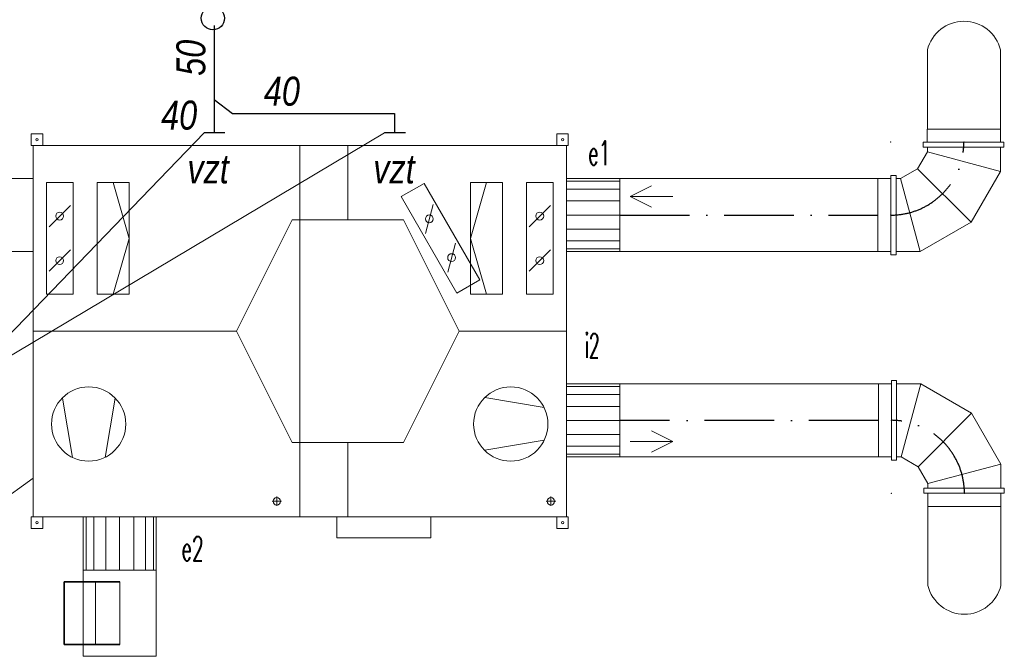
# Model space of a CAD drawing. Header units: millimetres. Extents: x 6491141 to 6692158, y 1846388 to 1929513.
# Tile 209 of 245: x 6566932 to 6571178, y 1909724 to 1912441. Entities that reach past the tile are written whole.
import ezdxf
from ezdxf.enums import TextEntityAlignment as Align

# ---------------------------------------------------------------- set-up
doc = ezdxf.new("R2010")
doc.units = ezdxf.units.MM
doc.linetypes.add('ACAD_ISO10W100', pattern=[18, 12, -3, 0, -3])
for name, color, linetype in [('Osy VzT', 253, 'ACAD_ISO10W100'), ('PRIPOJOVACI_HRDLA', 7, 'Continuous'), ('ZTI_POPIS', 7, 'Continuous')]:
    doc.layers.add(name, color=color, linetype=linetype)
for name, color, linetype, lineweight in [('plyn_popis', 7, 'Continuous', 18), ('VZT', 130, 'Continuous', 18), ('VzT odtah', 3, 'Continuous', 18), ('ZTI-SPLAŠKOVÁ KANALIZACE', 80, 'Continuous', 30)]:
    doc.layers.add(name, color=color, linetype=linetype, lineweight=lineweight)
doc.styles.add('INDRA', font='ariali.ttf')
doc.styles.get("Standard").update_dxf_attribs({"font": 'romans.shx'})

msp = doc.modelspace()

# ---------------------------------------------------------------- linework, layer by layer
at = {"layer": 'Osy VzT', "ltscale": 25}
for p, q in [((6569519.6, 1911598.8, -4), (6570632.3, 1911599.3, -162)), ((6570634.7, 1910714.3, -162), (6569519.6, 1910713.8, -4))]:
    msp.add_line(p, q, dxfattribs=at)
for centre, start, end in [((6570688.3, 1911913.9, -162), 270, 0), ((6570690.7, 1910399.8, -162), 0, 90)]:
    msp.add_arc(centre, 315, start, end, dxfattribs=at)
at = {"layer": 'plyn_popis', "ltscale": 400}
for p, q in [((6566674.2, 1910863), (6567726.9, 1911953.7)), ((6568504.9, 1911953.7), (6566674.2, 1910863)), ((6566430.9, 1910065.3), (6566989.6, 1910464.8, 43))]:
    msp.add_line(p, q, dxfattribs=at)
at = {"layer": 'PRIPOJOVACI_HRDLA'}
for points, invisible_edges in [([(6567124.6, 1910018.8, -78), (6567124.6, 1910018.8, -78), (6567363.6, 1910018.8, -78)], 12), ([(6567124.6, 1910018.8, -78), (6567363.6, 1910018.8, -78), (6567259.6, 1910018.8, -78)], 13), ([(6567124.6, 1910018.8, -78), (6567259.6, 1910018.8, -78), (6567227.6, 1910018.8, -78)], 13), ([(6567124.6, 1910018.8, -78), (6567227.6, 1910018.8, -78), (6567210.6, 1910018.8, -78)], 13), ([(6567124.6, 1910018.8, -78), (6567210.6, 1910018.8, -78), (6567205.6, 1910018.8, -78)], 13), ([(6567124.6, 1910018.8, -78), (6567205.6, 1910018.8, -78), (6567210.6, 1910018.8, -78)], 13), ([(6567124.6, 1910018.8, -78), (6567210.6, 1910018.8, -78), (6567227.6, 1910018.8, -78)], 13), ([(6567124.6, 1910018.8, -78), (6567227.6, 1910018.8, -78), (6567259.6, 1910018.8, -78)], 13), ([(6567124.6, 1910018.8, -78), (6567259.6, 1910018.8, -78), (6567363.6, 1910018.8, -78)], 5), ([(6567124.6, 1909748.8, -78), (6567124.6, 1909748.8, -78), (6567363.6, 1909748.8, -78)], 12), ([(6567124.6, 1909748.8, -78), (6567363.6, 1909748.8, -78), (6567259.6, 1909748.8, -78)], 13), ([(6567124.6, 1909748.8, -78), (6567259.6, 1909748.8, -78), (6567227.6, 1909748.8, -78)], 13), ([(6567124.6, 1909748.8, -78), (6567227.6, 1909748.8, -78), (6567210.6, 1909748.8, -78)], 13), ([(6567124.6, 1909748.8, -78), (6567210.6, 1909748.8, -78), (6567205.6, 1909748.8, -78)], 13), ([(6567124.6, 1909748.8, -78), (6567205.6, 1909748.8, -78), (6567210.6, 1909748.8, -78)], 13), ([(6567124.6, 1909748.8, -78), (6567210.6, 1909748.8, -78), (6567227.6, 1909748.8, -78)], 13), ([(6567124.6, 1909748.8, -78), (6567227.6, 1909748.8, -78), (6567259.6, 1909748.8, -78)], 13), ([(6567124.6, 1909748.8, -78), (6567259.6, 1909748.8, -78), (6567363.6, 1909748.8, -78)], 5)]:
    msp.add_3dface(points, dxfattribs=dict(at, invisible_edges=invisible_edges))
msp.add_3dface([(6567124.6, 1909748.8, -78), (6567124.6, 1909748.8, -78), (6567124.6, 1910018.8, -78)], dxfattribs=at)
at = {"layer": 'VZT'}
for p, q in [((6570845.7, 1911969.9, -162), (6570846.1, 1912310.7, -162)), ((6571161.1, 1911970.3, -162), (6571161.1, 1912310.7, -162)), ((6570845.3, 1911969.9, -162), (6570845.3, 1911913.4, -162)), ((6571160.3, 1911969.9, -162), (6570845.3, 1911969.9, -162)), ((6571160.7, 1911969.9, -162), (6570845.7, 1911969.9, -162)), ((6571160.7, 1911970.3, -162), (6571160.7, 1911913.4, -162)), ((6571175.2, 1911913.4, -162), (6570827.8, 1911913.4, -162)), ((6570827.8, 1911891.6, -162), (6570827.8, 1911913.4, -162)), ((6571175.2, 1911891.6, -162), (6571175.2, 1911913.4, -162)), ((6570803.5, 1911798.6, -162), (6570845.7, 1911871.7, -162)), ((6571175.2, 1911891.6, -162), (6570827.8, 1911891.6, -162)), ((6570845.7, 1911871.7, -162), (6570845.7, 1911891.6, -162)), ((6571160.7, 1911787.3, -162), (6571160.7, 1911891.3, -162)), ((6570730.5, 1911756.4, -162), (6570803.5, 1911798.6, -162)), ((6571034.1, 1911568.1, -162), (6571160.7, 1911787.3, -162)), ((6566759.6, 1911756.8, -162), (6566989.6, 1911756.8, -387)), ((6569519.6, 1911756.8, -162), (6570632.3, 1911756.8, -162)), ((6570632.3, 1911756.8, -162), (6570632.3, 1911441.8, -162)), ((6570632.3, 1911441.5, -162), (6570632.3, 1911756.8, -162)), ((6570632.3, 1911756.8, -162), (6570688.3, 1911756.8, -162)), ((6570632.3, 1911756.8, -162), (6570632.3, 1911441.8, -162)), ((6570688.3, 1911440.6, -162), (6570688.3, 1911769.9, -162)), ((6570688.3, 1911769.9, -162), (6570710.6, 1911769.9, -162)), ((6570710.6, 1911428, -162), (6570710.6, 1911769.9, -162)), ((6570710.6, 1911756.4, -162), (6570730.5, 1911756.4, -162)), ((6570814.8, 1911441.5, -162), (6571034.1, 1911568.1, -162)), ((6566738.6, 1911441.8, -160.9), (6566989.6, 1911441.8, -387)), ((6570632.3, 1911441.8, -162), (6569519.6, 1911441.8, -162)), ((6570632.3, 1911441.5, -162), (6570688.3, 1911441.5, -162)), ((6570688.3, 1911440.6, -162), (6570688.3, 1911428, -162)), ((6570688.3, 1911428, -162), (6570710.6, 1911428, -162)), ((6570710.6, 1911441.5, -162), (6570814.8, 1911441.5, -162)), ((6567520.6, 1910068.8, -78), (6567205.6, 1910068.8, -78))]:
    msp.add_line(p, q, dxfattribs=at)
at = {"layer": 'VZT', "color": 7, "lineweight": 9, "extrusion": (-1.22465e-16, -1, 0)}
for p, q in [((6568346.6, 1911898.8, 43), (6568346.6, 1911578.8, 43)), ((6567334.6, 1911738.8, 43), (6567403.6, 1911498.8, 43)), ((6568944.6, 1911738.8, 43), (6568875.6, 1911498.8, 43)), ((6569564.6, 1911679.4, -162), (6569656.6, 1911725.4, -162)), ((6569564.6, 1911679.4, -162), (6569748.6, 1911679.4, -162)), ((6569564.6, 1911679.4, -162), (6569656.6, 1911633.4, -162)), ((6567150.6, 1911640.8, 43), (6567058.6, 1911548.8, 43)), ((6568715.6, 1911644.8, 43), (6568682.6, 1911519.8, 43)), ((6569220.6, 1911640.8, 43), (6569128.6, 1911548.8, 43)), ((6567334.6, 1911258.8, 43), (6567403.6, 1911498.8, 43)), ((6568944.6, 1911258.8, 43), (6568875.6, 1911498.8, 43)), ((6567150.6, 1911448.8, 43), (6567058.6, 1911356.8, 43)), ((6568811.6, 1911478.8, 43), (6568778.6, 1911353.8, 43)), ((6569220.6, 1911448.8, 43), (6569128.6, 1911356.8, 43)), ((6566989.6, 1911098.8, 43), (6567866.6, 1911098.8, 43)), ((6569289.6, 1911098.8, 43), (6568826.6, 1911098.8, 43)), ((6568937.6, 1910812.8, 43), (6569193.6, 1910769.8, 43)), ((6569748.6, 1910623.2, -162), (6569656.6, 1910669.2, -162)), ((6568346.6, 1910298.8, 43), (6568346.6, 1910618.8, 43)), ((6568937.6, 1910585.8, 43), (6569193.6, 1910628.8, 43)), ((6569564.6, 1910623.2, -162), (6569748.6, 1910623.2, -162)), ((6569748.6, 1910623.2, -162), (6569656.6, 1910577.2, -162)), ((6568040.6, 1910386.8, -382), (6568040.6, 1910345.8, -382)), ((6569222.6, 1910386.8, -382), (6569222.6, 1910345.8, -382)), ((6568061.6, 1910365.8, -382), (6568020.6, 1910365.8, -382)), ((6569243.6, 1910365.8, -382), (6569202.6, 1910365.8, -382))]:
    msp.add_line(p, q, dxfattribs=at)
at = {"layer": 'VZT', "color": 7, "lineweight": 9}
for p, q in [((6571160.7, 1911787.3, -162), (6570845.7, 1911871.7, -162)), ((6571034.1, 1911568.1, -162), (6570803.5, 1911798.6, -162)), ((6570814.8, 1911441.5, -162), (6570730.5, 1911756.4, -162)), ((6570817.3, 1910872.2, -162), (6570732.9, 1910557.2, -162)), ((6571036.5, 1910745.6, -162), (6570805.9, 1910515, -162)), ((6571163.1, 1910526.3, -162), (6570848.1, 1910442, -162))]:
    msp.add_line(p, q, dxfattribs=at)
at = {"layer": 'VZT', "color": 7, "lineweight": 9, "extrusion": (-3.67394e-16, -1, 0)}
for p, q in [((6567116.6, 1910810.8, 43), (6567159.6, 1910554.8, 43)), ((6567343.6, 1910810.8, 43), (6567300.6, 1910554.8, 43))]:
    msp.add_line(p, q, dxfattribs=at)
at = {"layer": 'VZT'}
for centre in [(6567006.6, 1911923.8, -17), (6569273.6, 1911923.8, -17), (6567006.6, 1910273.8, -17), (6569273.6, 1910273.8, -17)]:
    msp.add_circle(centre, 5, dxfattribs=at)
at = {"layer": 'VZT', "color": 7, "lineweight": 9}
for centre, radius in [((6567104.6, 1911594.8, 43), 17), ((6568698.6, 1911582.8, 43), 17), ((6569174.6, 1911594.8, 43), 17), ((6567104.6, 1911402.8, 43), 17), ((6568794.6, 1911415.8, 43), 17), ((6569174.6, 1911402.8, 43), 17), ((6567229.6, 1910698.8, 43), 160), ((6569049.6, 1910698.8, 43), 160), ((6568040.6, 1910365.8, -382), 16), ((6569222.6, 1910365.8, -382), 16)]:
    msp.add_circle(centre, radius, dxfattribs=at)
at = {"layer": 'VZT'}
msp.add_arc((6571003.6, 1912272.3, -162), 162.1, 13.6912, 166.3088, dxfattribs=at)
for p in [(6570688.3, 1911913.9, -162), (6570688.3, 1911913.9, -162), (6571003.2, 1911913.9, -162), (6570688.3, 1911599, -162), (6570690.7, 1910714.7, -162), (6570690.7, 1910399.8, -162), (6570690.7, 1910399.8, -162), (6571005.6, 1910399.8, -162)]:
    msp.add_point(p, dxfattribs=at)
for points in [[(6566981.6, 1911898.8, -17), (6566981.6, 1911948.8, -17), (6567031.6, 1911948.8, -17), (6567031.6, 1911898.8, -17)], [(6567031.6, 1911898.8, -167), (6567031.6, 1911898.8, -17), (6567031.6, 1911948.8, -17), (6567031.6, 1911948.8, -167)], [(6569297.6, 1911948.8, -17), (6569297.6, 1911898.8, -17), (6569248.6, 1911898.8, -17), (6569248.6, 1911948.8, -17)], [(6569248.6, 1911948.8, -167), (6569248.6, 1911948.8, -17), (6569248.6, 1911898.8, -17), (6569248.6, 1911898.8, -167)], [(6569289.6, 1911898.8, 43), (6569289.6, 1910298.8, 43), (6566989.6, 1910298.8, 43), (6566989.6, 1911898.8, 43)], [(6569289.6, 1911898.8, -382), (6569289.6, 1910298.8, -382), (6566989.6, 1910298.8, -382), (6566989.6, 1911898.8, -382)], [(6566989.6, 1910298.8, 43), (6566989.6, 1911898.8, 43), (6566989.6, 1911898.8, -382), (6566989.6, 1910298.8, -382)], [(6569289.6, 1911898.8, 43), (6566989.6, 1911898.8, 43), (6566989.6, 1911898.8, -382), (6569289.6, 1911898.8, -382)], [(6568139.6, 1910298.8, -412), (6568139.6, 1911898.8, -412), (6566989.6, 1911898.8, -412), (6566989.6, 1910298.8, -412)], [(6568139.6, 1910298.8, -387), (6568139.6, 1911898.8, -387), (6566989.6, 1911898.8, -387), (6566989.6, 1910298.8, -387)], [(6566989.6, 1911898.8, -412), (6566989.6, 1910298.8, -412), (6566989.6, 1910298.8, -387), (6566989.6, 1911898.8, -387)], [(6568139.6, 1911898.8, -412), (6566989.6, 1911898.8, -412), (6566989.6, 1911898.8, -387), (6568139.6, 1911898.8, -387)], [(6569289.6, 1910298.8, -412), (6569289.6, 1911898.8, -412), (6568139.6, 1911898.8, -412), (6568139.6, 1910298.8, -412)], [(6569289.6, 1910298.8, -387), (6569289.6, 1911898.8, -387), (6568139.6, 1911898.8, -387), (6568139.6, 1910298.8, -387)], [(6568139.6, 1911898.8, -412), (6568139.6, 1910298.8, -412), (6568139.6, 1910298.8, -387), (6568139.6, 1911898.8, -387)], [(6569289.6, 1911898.8, -412), (6568139.6, 1911898.8, -412), (6568139.6, 1911898.8, -387), (6569289.6, 1911898.8, -387)], [(6568139.6, 1910298.8, -412), (6568139.6, 1911898.8, -412), (6568139.6, 1911898.8, -387), (6568139.6, 1910298.8, -387)], [(6569289.6, 1911898.8, 43), (6569289.6, 1910298.8, 43), (6569289.6, 1910298.8, -382), (6569289.6, 1911898.8, -382)], [(6569289.6, 1910298.8, -412), (6569289.6, 1911898.8, -412), (6569289.6, 1911898.8, -387), (6569289.6, 1910298.8, -387)], [(6569289.6, 1911744.8, -222), (6569289.6, 1911756.8, -162), (6569519.6, 1911756.8, -162), (6569519.6, 1911744.8, -222)], [(6569289.6, 1911756.8, -162), (6569289.6, 1911744.8, -101), (6569519.6, 1911744.8, -101), (6569519.6, 1911756.8, -162)], [(6569289.6, 1911710.8, -273), (6569289.6, 1911744.8, -222), (6569519.6, 1911744.8, -222), (6569519.6, 1911710.8, -273)], [(6569289.6, 1911744.8, -101), (6569289.6, 1911710.8, -50), (6569519.6, 1911710.8, -50), (6569519.6, 1911744.8, -101)], [(6569289.6, 1911659.8, -307), (6569289.6, 1911710.8, -273), (6569519.6, 1911710.8, -273), (6569519.6, 1911659.8, -307)], [(6569289.6, 1911710.8, -50), (6569289.6, 1911659.8, -16), (6569519.6, 1911659.8, -16), (6569519.6, 1911710.8, -50)], [(6569289.6, 1911598.8, -319), (6569289.6, 1911659.8, -307), (6569519.6, 1911659.8, -307), (6569519.6, 1911598.8, -319)], [(6569289.6, 1911659.8, -16), (6569289.6, 1911598.8, -4), (6569519.6, 1911598.8, -4), (6569519.6, 1911659.8, -16)], [(6569289.6, 1911598.8, -4), (6569289.6, 1911538.8, -16), (6569519.6, 1911538.8, -16), (6569519.6, 1911598.8, -4)], [(6569289.6, 1911538.8, -307), (6569289.6, 1911598.8, -319), (6569519.6, 1911598.8, -319), (6569519.6, 1911538.8, -307)], [(6569289.6, 1911538.8, -16), (6569289.6, 1911487.8, -50), (6569519.6, 1911487.8, -50), (6569519.6, 1911538.8, -16)], [(6569289.6, 1911487.8, -273), (6569289.6, 1911538.8, -307), (6569519.6, 1911538.8, -307), (6569519.6, 1911487.8, -273)], [(6569289.6, 1911487.8, -50), (6569289.6, 1911453.8, -101), (6569519.6, 1911453.8, -101), (6569519.6, 1911487.8, -50)], [(6569289.6, 1911453.8, -222), (6569289.6, 1911487.8, -273), (6569519.6, 1911487.8, -273), (6569519.6, 1911453.8, -222)], [(6569289.6, 1911453.8, -101), (6569289.6, 1911441.8, -162), (6569519.6, 1911441.8, -162), (6569519.6, 1911453.8, -101)], [(6569289.6, 1911441.8, -162), (6569289.6, 1911453.8, -222), (6569519.6, 1911453.8, -222), (6569519.6, 1911441.8, -162)], [(6569289.6, 1910859.8, -222), (6569289.6, 1910871.8, -162), (6569519.6, 1910871.8, -162), (6569519.6, 1910859.8, -222)], [(6569289.6, 1910871.8, -162), (6569289.6, 1910859.8, -101), (6569519.6, 1910859.8, -101), (6569519.6, 1910871.8, -162)], [(6569289.6, 1910825.8, -273), (6569289.6, 1910859.8, -222), (6569519.6, 1910859.8, -222), (6569519.6, 1910825.8, -273)], [(6569289.6, 1910859.8, -101), (6569289.6, 1910825.8, -50), (6569519.6, 1910825.8, -50), (6569519.6, 1910859.8, -101)], [(6569289.6, 1910774.8, -307), (6569289.6, 1910825.8, -273), (6569519.6, 1910825.8, -273), (6569519.6, 1910774.8, -307)], [(6569289.6, 1910825.8, -50), (6569289.6, 1910774.8, -16), (6569519.6, 1910774.8, -16), (6569519.6, 1910825.8, -50)], [(6569289.6, 1910713.8, -319), (6569289.6, 1910774.8, -307), (6569519.6, 1910774.8, -307), (6569519.6, 1910713.8, -319)], [(6569289.6, 1910774.8, -16), (6569289.6, 1910713.8, -4), (6569519.6, 1910713.8, -4), (6569519.6, 1910774.8, -16)], [(6569289.6, 1910713.8, -4), (6569289.6, 1910653.8, -16), (6569519.6, 1910653.8, -16), (6569519.6, 1910713.8, -4)], [(6569289.6, 1910653.8, -307), (6569289.6, 1910713.8, -319), (6569519.6, 1910713.8, -319), (6569519.6, 1910653.8, -307)], [(6569289.6, 1910653.8, -16), (6569289.6, 1910602.8, -50), (6569519.6, 1910602.8, -50), (6569519.6, 1910653.8, -16)], [(6569289.6, 1910602.8, -273), (6569289.6, 1910653.8, -307), (6569519.6, 1910653.8, -307), (6569519.6, 1910602.8, -273)], [(6569289.6, 1910602.8, -50), (6569289.6, 1910568.8, -101), (6569519.6, 1910568.8, -101), (6569519.6, 1910602.8, -50)], [(6569289.6, 1910568.8, -222), (6569289.6, 1910602.8, -273), (6569519.6, 1910602.8, -273), (6569519.6, 1910568.8, -222)], [(6569289.6, 1910568.8, -101), (6569289.6, 1910556.8, -162), (6569519.6, 1910556.8, -162), (6569519.6, 1910568.8, -101)], [(6569289.6, 1910556.8, -162), (6569289.6, 1910568.8, -222), (6569519.6, 1910568.8, -222), (6569519.6, 1910556.8, -162)], [(6566981.6, 1910248.8, -17), (6566981.6, 1910298.8, -17), (6567031.6, 1910298.8, -17), (6567031.6, 1910248.8, -17)], [(6569289.6, 1910298.8, 43), (6566989.6, 1910298.8, 43), (6566989.6, 1910298.8, -382), (6569289.6, 1910298.8, -382)], [(6568139.6, 1910298.8, -412), (6566989.6, 1910298.8, -412), (6566989.6, 1910298.8, -387), (6568139.6, 1910298.8, -387)], [(6567031.6, 1910248.8, -167), (6567031.6, 1910248.8, -17), (6567031.6, 1910298.8, -17), (6567031.6, 1910298.8, -167)], [(6567206.1, 1910298.8, -236), (6567218.1, 1910298.8, -296), (6567218.1, 1910068.8, -296), (6567206.1, 1910068.8, -236)], [(6567218.1, 1910298.8, -175), (6567206.1, 1910298.8, -236), (6567206.1, 1910068.8, -236), (6567218.1, 1910068.8, -175)], [(6567218.1, 1910298.8, -296), (6567252.1, 1910298.8, -347), (6567252.1, 1910068.8, -347), (6567218.1, 1910068.8, -296)], [(6567252.1, 1910298.8, -124), (6567218.1, 1910298.8, -175), (6567218.1, 1910068.8, -175), (6567252.1, 1910068.8, -124)], [(6567252.1, 1910298.8, -347), (6567303.1, 1910298.8, -381), (6567303.1, 1910068.8, -381), (6567252.1, 1910068.8, -347)], [(6567303.1, 1910298.8, -90), (6567252.1, 1910298.8, -124), (6567252.1, 1910068.8, -124), (6567303.1, 1910068.8, -90)], [(6567303.1, 1910298.8, -381), (6567363.1, 1910298.8, -393), (6567363.1, 1910068.8, -393), (6567303.1, 1910068.8, -381)], [(6567363.1, 1910298.8, -78), (6567303.1, 1910298.8, -90), (6567303.1, 1910068.8, -90), (6567363.1, 1910068.8, -78)], [(6567363.1, 1910298.8, -393), (6567424.1, 1910298.8, -381), (6567424.1, 1910068.8, -381), (6567363.1, 1910068.8, -393)], [(6567424.1, 1910298.8, -90), (6567363.1, 1910298.8, -78), (6567363.1, 1910068.8, -78), (6567424.1, 1910068.8, -90)], [(6567424.1, 1910298.8, -381), (6567475.1, 1910298.8, -347), (6567475.1, 1910068.8, -347), (6567424.1, 1910068.8, -381)], [(6567475.1, 1910298.8, -124), (6567424.1, 1910298.8, -90), (6567424.1, 1910068.8, -90), (6567475.1, 1910068.8, -124)], [(6567475.1, 1910298.8, -347), (6567509.1, 1910298.8, -296), (6567509.1, 1910068.8, -296), (6567475.1, 1910068.8, -347)], [(6567509.1, 1910298.8, -175), (6567475.1, 1910298.8, -124), (6567475.1, 1910068.8, -124), (6567509.1, 1910068.8, -175)], [(6567509.1, 1910298.8, -296), (6567521.1, 1910298.8, -236), (6567521.1, 1910068.8, -236), (6567509.1, 1910068.8, -296)], [(6567521.1, 1910298.8, -236), (6567509.1, 1910298.8, -175), (6567509.1, 1910068.8, -175), (6567521.1, 1910068.8, -236)], [(6569289.6, 1910298.8, -412), (6568139.6, 1910298.8, -412), (6568139.6, 1910298.8, -387), (6569289.6, 1910298.8, -387)], [(6568704.6, 1910298.8, -67), (6568704.6, 1910298.8, -372), (6568299.6, 1910298.8, -372), (6568299.6, 1910298.8, -67)], [(6569297.6, 1910298.8, -17), (6569297.6, 1910248.8, -17), (6569248.6, 1910248.8, -17), (6569248.6, 1910298.8, -17)], [(6569248.6, 1910298.8, -167), (6569248.6, 1910298.8, -17), (6569248.6, 1910248.8, -17), (6569248.6, 1910248.8, -167)], [(6567520.6, 1909698.8, -78), (6567205.6, 1909698.8, -78), (6567205.6, 1910068.8, -78), (6567520.6, 1910068.8, -78)]]:
    msp.add_3dface(points, dxfattribs=at)
for points, invisible_edges in [([(6567018.6, 1911948.8, -167), (6566981.6, 1911948.8, -17), (6567031.6, 1911948.8, -17)], 12), ([(6567018.6, 1911948.8, -167), (6567031.6, 1911948.8, -17), (6567031.6, 1911948.8, -167)], 5), ([(6569260.6, 1911948.8, -167), (6569297.6, 1911948.8, -17), (6569248.6, 1911948.8, -17)], 12), ([(6569260.6, 1911948.8, -167), (6569248.6, 1911948.8, -17), (6569248.6, 1911948.8, -167)], 5), ([(6567018.6, 1911898.8, -167), (6566981.6, 1911898.8, -17), (6567031.6, 1911898.8, -17)], 12), ([(6567018.6, 1911898.8, -167), (6567031.6, 1911898.8, -17), (6567031.6, 1911898.8, -167)], 5), ([(6569260.6, 1911898.8, -167), (6569297.6, 1911898.8, -17), (6569248.6, 1911898.8, -17)], 12), ([(6569260.6, 1911898.8, -167), (6569248.6, 1911898.8, -17), (6569248.6, 1911898.8, -167)], 5), ([(6567018.6, 1910298.8, -167), (6566981.6, 1910298.8, -17), (6567031.6, 1910298.8, -17)], 12), ([(6567018.6, 1910298.8, -167), (6567031.6, 1910298.8, -17), (6567031.6, 1910298.8, -167)], 5), ([(6569260.6, 1910298.8, -167), (6569297.6, 1910298.8, -17), (6569248.6, 1910298.8, -17)], 12), ([(6569260.6, 1910298.8, -167), (6569248.6, 1910298.8, -17), (6569248.6, 1910298.8, -167)], 5), ([(6567018.6, 1910248.8, -167), (6566981.6, 1910248.8, -17), (6567031.6, 1910248.8, -17)], 12), ([(6567018.6, 1910248.8, -167), (6567031.6, 1910248.8, -17), (6567031.6, 1910248.8, -167)], 5), ([(6569260.6, 1910248.8, -167), (6569297.6, 1910248.8, -17), (6569248.6, 1910248.8, -17)], 12), ([(6569260.6, 1910248.8, -167), (6569248.6, 1910248.8, -17), (6569248.6, 1910248.8, -167)], 5)]:
    msp.add_3dface(points, dxfattribs=dict(at, invisible_edges=invisible_edges))
at = {"layer": 'VZT', "color": 7, "lineweight": 9}
for points in [[(6567162.6, 1911738.8, 43), (6567162.6, 1911258.8, 43), (6567047.6, 1911258.8, 43), (6567047.6, 1911738.8, 43)], [(6567265.6, 1911258.8, 43), (6567265.6, 1911738.8, 43), (6567403.6, 1911738.8, 43), (6567403.6, 1911258.8, 43)], [(6568676.6, 1911735.8, 43), (6568916.6, 1911319.8, 43), (6568817.6, 1911262.8, 43), (6568577.6, 1911678.8, 43)], [(6569013.6, 1911738.8, 43), (6569013.6, 1911258.8, 43), (6568875.6, 1911258.8, 43), (6568875.6, 1911738.8, 43)], [(6569232.6, 1911738.8, 43), (6569232.6, 1911258.8, 43), (6569117.6, 1911258.8, 43), (6569117.6, 1911738.8, 43)], [(6568704.6, 1910298.8, -67), (6568704.6, 1910208.8, -67), (6568299.6, 1910208.8, -67), (6568299.6, 1910298.8, -67)], [(6568704.6, 1910298.8, -372), (6568704.6, 1910208.8, -372), (6568299.6, 1910208.8, -372), (6568299.6, 1910298.8, -372)], [(6568299.6, 1910298.8, -67), (6568299.6, 1910208.8, -67), (6568299.6, 1910208.8, -372), (6568299.6, 1910298.8, -372)], [(6568704.6, 1910298.8, -67), (6568704.6, 1910208.8, -67), (6568704.6, 1910208.8, -372), (6568704.6, 1910298.8, -372)], [(6568704.6, 1910208.8, -67), (6568704.6, 1910208.8, -372), (6568299.6, 1910208.8, -372), (6568299.6, 1910208.8, -67)], [(6567363.6, 1909748.8, -78), (6567124.6, 1909748.8, -78), (6567124.6, 1910018.8, -78), (6567363.6, 1910018.8, -78)], [(6567259.6, 1909748.8, -78), (6567363.6, 1909748.8, -78), (6567363.6, 1910018.8, -78), (6567259.6, 1910018.8, -78)]]:
    msp.add_3dface(points, dxfattribs=at)
for points, invisible_edges in [([(6568826.6, 1911098.8, 43), (6567866.6, 1911098.8, 43), (6568106.6, 1911578.8, 43)], 13), ([(6568826.6, 1911098.8, 43), (6568106.6, 1911578.8, 43), (6568346.6, 1911578.8, 43)], 13), ([(6568826.6, 1911098.8, 43), (6568346.6, 1911578.8, 43), (6568586.6, 1911578.8, 43)], 5), ([(6568826.6, 1911098.8, 43), (6568106.6, 1910618.8, 43), (6567866.6, 1911098.8, 43)], 13), ([(6568826.6, 1911098.8, 43), (6568586.6, 1910618.8, 43), (6568106.6, 1910618.8, 43)], 12)]:
    msp.add_3dface(points, dxfattribs=dict(at, invisible_edges=invisible_edges))
at = {"layer": 'VzT odtah'}
for p, q in [((6569519.6, 1910871.8, -162), (6570634.7, 1910871.8, -162)), ((6570634.7, 1910872.2, -162), (6570634.7, 1910556.8, -162)), ((6570634.7, 1910872.2, -162), (6570690.7, 1910872.2, -162)), ((6570634.7, 1910871.8, -162), (6570634.7, 1910556.8, -162)), ((6570634.7, 1910556.8, -162), (6570634.7, 1910871.8, -162)), ((6570690.7, 1910873.1, -162), (6570690.7, 1910885.7, -162)), ((6570690.7, 1910885.7, -162), (6570713, 1910885.7, -162)), ((6570690.7, 1910873.1, -162), (6570690.7, 1910543.7, -162)), ((6570713, 1910885.7, -162), (6570713, 1910543.7, -162)), ((6570713, 1910872.2, -162), (6570817.3, 1910872.2, -162)), ((6570817.3, 1910872.2, -162), (6571036.5, 1910745.6, -162)), ((6571036.5, 1910745.6, -162), (6571163.1, 1910526.3, -162)), ((6570634.7, 1910556.8, -162), (6569519.6, 1910556.8, -162)), ((6570634.7, 1910556.8, -162), (6570690.7, 1910556.8, -162)), ((6570713, 1910557.2, -162), (6570732.9, 1910557.2, -162)), ((6570732.9, 1910557.2, -162), (6570805.9, 1910515, -162)), ((6570690.7, 1910543.7, -162), (6570713, 1910543.7, -162)), ((6570805.9, 1910515, -162), (6570848.1, 1910442, -162)), ((6571163.1, 1910526.3, -162), (6571163.1, 1910422.4, -162)), ((6570848.1, 1910442, -162), (6570848.1, 1910422.1, -162)), ((6571177.6, 1910422.1, -162), (6570830.2, 1910422.1, -162)), ((6570830.2, 1910422.1, -162), (6570830.2, 1910400.3, -162)), ((6571177.6, 1910400.3, -162), (6570830.2, 1910400.3, -162)), ((6570847.8, 1910343.8, -162), (6570847.8, 1910400.3, -162)), ((6571163.1, 1910343.4, -162), (6571163.1, 1910400.3, -162)), ((6571177.6, 1910422.1, -162), (6571177.6, 1910400.3, -162)), ((6571162.8, 1910343.8, -162), (6570847.8, 1910343.8, -162)), ((6570847.8, 1910343.8, -162), (6570848.1, 1910003, -162)), ((6571163.1, 1910343.8, -162), (6570848.1, 1910343.8, -162)), ((6571163.1, 1910343.4, -162), (6571163.1, 1910003, -162))]:
    msp.add_line(p, q, dxfattribs=at)
msp.add_arc((6571005.6, 1910041.3, -162), 162.1, 193.6912, 346.3088, dxfattribs=at)
at = {"layer": 'ZTI-SPLAŠKOVÁ KANALIZACE', "ltscale": 400}
for p, q in [((6567770.2, 1912416.4), (6567770.2, 1911953.7)), ((6567770.2, 1912097.7), (6567849.1, 1912036.5)), ((6567849.1, 1912036.5), (6568548.1, 1912036.5)), ((6568548.1, 1912036.5), (6568548.1, 1911953.7)), ((6567817.3, 1911953.7), (6567726.9, 1911953.7)), ((6568595.2, 1911953.7), (6568504.9, 1911953.7))]:
    msp.add_line(p, q, dxfattribs=at)
msp.add_circle((6567765.3, 1912447.5), 50, dxfattribs=at)

# ---------------------------------------------------------------- texts
at = {"layer": 'VZT', "color": 7, "lineweight": 9}
for s, width, p, p2 in [('e1', 0.668435, (6569383.1, 1911814.9), (6569479.1, 1911814.9)), ('i2', 0.516923, (6569368.3, 1910984.5, 43), (6569432.3, 1910984.5, 43)), ('e2', 0.553846, (6567629.4, 1910109.9), (6567725.4, 1910109.9))]:
    msp.add_text(s, height=104, dxfattribs=dict(at, width=width)).set_placement(p, p2, align=Align.FIT)
at = {"layer": 'ZTI_POPIS', "linetype": 'Continuous', "style": 'INDRA', "width": 0.8}
msp.add_text('50', height=125, rotation=90, dxfattribs=at).set_placement((6567732.7, 1912199.1))
for s, p in [('40', (6567985.1, 1912070.4)), ('40', (6567542, 1911967.4)), ('vzt', (6567655.4, 1911735.7)), ('vzt', (6568456.9, 1911735.7))]:
    msp.add_text(s, height=125, dxfattribs=at).set_placement(p)

doc.saveas('drawing.dxf')
